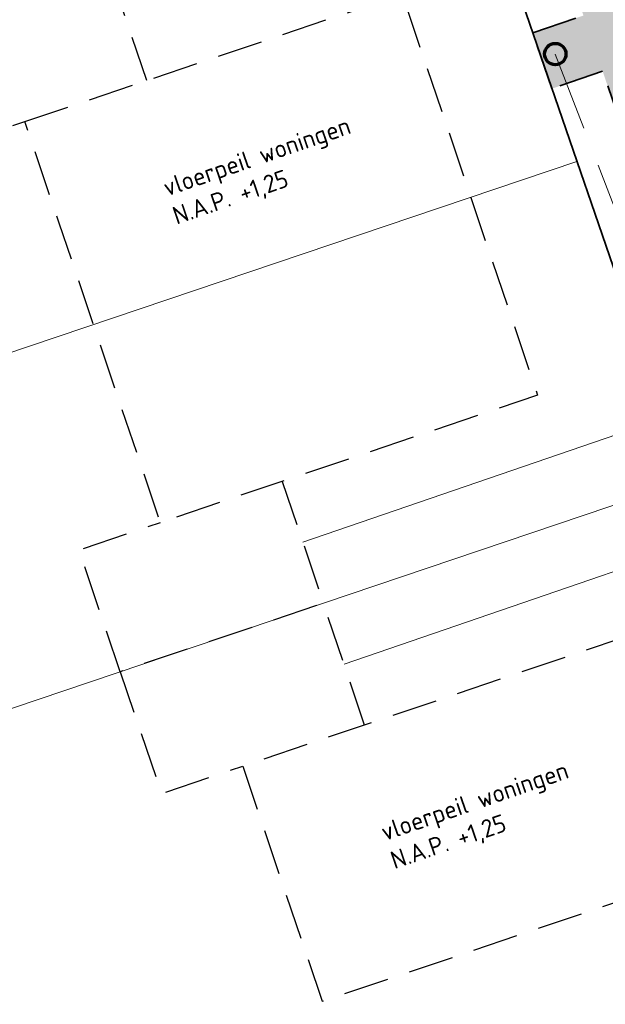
# Model space of a CAD drawing. Header units: metres. Extents: x 264779 to 275389, y 575281 to 580396.
# Tile 94 of 174: x 265376 to 265392, y 576934 to 576962. Entities that reach past the tile are written whole.
import ezdxf

# ---------------------------------------------------------------- set-up
doc = ezdxf.new("R2010")
doc.units = ezdxf.units.M
doc.linetypes.add('DASHED', pattern=[19.05, 12.7, -6.35])
doc.linetypes.add('XX-HIDDEN2', pattern=[3.335, 2.225, -1.11])
for name, color, linetype, lineweight in [('B-XX-AL-DETAIL1-G', 252, 'XX-HIDDEN2', 18), ('N-WE-GW-BERM-G', 90, 'Continuous', 35), ('N-WE-KL-TRACE-A', 7, 'Continuous', 25), ('N-WE-KL-TRACE-G', 7, 'DASHED', 35), ('N-XX-AL-HOOGTELABEL-T25', 7, 'Continuous', 25), ('T-WE-GR-TOEKOMSTIG-G', 3, 'DASHED', 25)]:
    doc.layers.add(name, color=color, linetype=linetype, lineweight=lineweight)
doc.layers.add('N-BH-KG-GRENS_PERCEEL-G', color=160, linetype='KG-PERCEEL', lineweight=18, true_color=0x003fff)
doc.layers.add('N-GV-GR-GRAS_BERMKRUIDENMENGSEL-A', color=7, linetype='Continuous', lineweight=18, true_color=0x00a500)
doc.layers.add('X-XX-AL-HULPLAAG-G', color=6, linetype='Continuous', lineweight=18, plot=False)
doc.layers.add('X-XX-AL-T70-250', color=210, linetype='Continuous', lineweight=70, plot=False)
doc.styles.add('NLCS-ISO-ANNOTATIVE-T25', font='NLCS-ISO.ttf', dxfattribs={"height": 2.5})
doc.styles.get("Standard").update_dxf_attribs({"font": 'arial.ttf'})
doc.linetypes.add('KG-PERCEEL', pattern='A,2.75,-1,["P",Standard,S=0.9,R=0,X=-0.5,Y=-0.45],-1,2.75,-1,[5,NLCS.shx,S=0.375,R=0,X=0,Y=0],-1', length=9.5)

msp = doc.modelspace()

# ---------------------------------------------------------------- hatches: boundary and pattern name
at = {"layer": 'N-GV-GR-GRAS_BERMKRUIDENMENGSEL-A'}
h = msp.add_hatch(dxfattribs=at)
h.set_pattern_fill('AGR-KRUIDEN', color=256, scale=0.5625, pattern_type=2)
h.set_pattern_definition([(109.0885258, (229914.3934, 679545.4676), (-1.011904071, 0.491604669), [0.2109375, -1.380052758]), (64.0885258, (229914.3934, 679545.4676), (-1.011904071, 0.491604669), [0.2109375, -0.9140625]), (154.0885258, (229914.3934, 679545.4676), (-0.491604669, -1.011904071), [0.2109375, -0.9140625])])
h.paths.add_polyline_path([(265393.68, 576965.717), (265394.654, 576962.88), (265390.133, 576961.328), (265389.159, 576964.165)])
at = {"layer": 'N-WE-KL-TRACE-A'}
h = msp.add_hatch(dxfattribs=at)
h.set_pattern_fill('DOTS', color=256, scale=0.5, angle=-0.069)
h.set_pattern_definition([(19.019479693, (53607.36198, 115305.85214), (0.02330677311, 0.175950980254), [0, -0.15875])])
h.paths.add_polyline_path([(265327.755, 576975.274), (265328.284, 576973.732), (265330.649, 576974.544), (265330.811, 576974.071), (265328.447, 576973.259), (265331.026, 576965.75), (265333.39, 576966.562), (265333.553, 576966.089), (265330.715, 576965.115), (265327.282, 576975.112), (265302.25, 576966.515), (265296.331, 576983.937), (265248.543, 576967.444), (265253.844, 576952.084), (265253.371, 576951.921), (265248.07, 576967.281), (265234.364, 576962.551), (265234.2, 576963.023), (265259.96, 576971.913), (265257.072, 576980.279), (265257.545, 576980.442), (265260.432, 576972.076), (265286.9, 576981.211), (265284.013, 576989.577), (265284.486, 576989.74), (265287.373, 576981.374), (265296.17, 576984.41), (265285.353, 577016.246), (265286.915, 577016.777), (265303.28, 576968.613), (265380.151, 576995.012), (265363.785, 577042.669), (265365.346, 577043.205), (265374.891, 577015.41), (265455.352, 577043.041), (265455.888, 577041.481), (265375.427, 577013.849), (265382.777, 576992.446), (265464.49, 577020.508), (265464.652, 577020.035), (265462.288, 577019.223), (265464.867, 577011.713), (265467.231, 577012.525), (265467.393, 577012.052), (265464.556, 577011.078), (265461.815, 577019.06), (265382.94, 576991.973), (265393.03, 576962.587), (265427.338, 576974.369), (265424.627, 576982.267), (265426.188, 576982.803), (265428.899, 576974.905), (265473.51, 576990.225), (265474.05, 576988.666), (265393.566, 576961.027), (265400.927, 576939.596), (265399.367, 576939.06), (265392.005, 576960.491), (265390.587, 576960.004), (265390.051, 576961.564), (265391.47, 576962.051), (265380.687, 576993.452), (265356.28, 576985.07), (265359.713, 576975.073), (265356.876, 576974.099), (265356.713, 576974.571), (265359.078, 576975.383), (265356.499, 576982.893), (265354.134, 576982.081), (265353.972, 576982.554), (265356.336, 576983.366), (265355.807, 576984.907)])

# ---------------------------------------------------------------- linework, layer by layer
at = {"layer": 'B-XX-AL-DETAIL1-G', "elevation": 0.676, "flags": 128}
msp.add_lwpolyline([(265390.68, 576960.971), (265396.014, 576947.123), (265401.485, 576932.567), (265407.673, 576913.01), (265415.262, 576891.851)], dxfattribs=at)
at = {"layer": 'N-BH-KG-GRENS_PERCEEL-G'}
for points in [[(265391.288, 576957.966), (265388.17, 576967.045), (265359.882, 576957.493), (265362.057, 576951.151), (265362.997, 576948.414)], [(265366.066, 576939.475), (265362.997, 576948.414), (265391.288, 576957.966), (265394.357, 576949.029)], [(265394.357, 576949.029), (265366.066, 576939.475), (265372.042, 576922.074), (265400.284, 576931.77)]]:
    msp.add_lwpolyline(points, close=True, dxfattribs=at)
at = {"layer": 'N-WE-GW-BERM-G', "flags": 128}
msp.add_lwpolyline([(265358.372, 576971.145), (265383.767, 576979.866), (265399.31, 576934.608)], dxfattribs=at)
at = {"layer": 'N-WE-KL-TRACE-G', "ltscale": 0.1}
msp.add_lwpolyline([(265474.05, 576988.666), (265393.566, 576961.027), (265400.927, 576939.596), (265399.367, 576939.06), (265392.005, 576960.491), (265390.587, 576960.004), (265390.051, 576961.564), (265391.47, 576962.051)], dxfattribs=at)
at = {"layer": 'T-WE-GR-TOEKOMSTIG-G', "ltscale": 0.1, "flags": 128}
for points in [[(265379.252, 576960.234), (265378.1, 576963.645), (265372.416, 576961.725), (265373.567, 576958.315), (265375.841, 576959.082)], [(265383.043, 576949.007), (265384.195, 576945.596), (265378.51, 576943.677), (265377.358, 576947.087), (265379.632, 576947.855)], [(265385.347, 576942.185), (265384.195, 576945.596), (265378.51, 576943.677), (265379.662, 576940.266), (265381.936, 576941.034)]]:
    msp.add_lwpolyline(points, dxfattribs=at)
for points in [[(265375.841, 576959.082), (265386.396, 576962.646), (265387.356, 576959.804), (265388.315, 576956.962), (265390.187, 576951.419), (265384.91, 576949.637), (265379.632, 576947.855), (265377.761, 576953.398), (265376.801, 576956.24)], [(265381.936, 576941.034), (265383.047, 576937.741), (265384.159, 576934.449), (265394.714, 576938.013), (265393.602, 576941.305), (265392.49, 576944.597)]]:
    msp.add_lwpolyline(points, close=True, dxfattribs=at)
at = {"layer": 'X-XX-AL-HULPLAAG-G', "flags": 128}
for points in [[(265383.619, 576947.301), (265398.276, 576952.335)], [(265384.771, 576943.891), (265399.445, 576948.93)]]:
    msp.add_lwpolyline(points, dxfattribs=at)
at = {"layer": 'X-XX-AL-T70-250'}
msp.add_circle((265390.68, 576960.971, 0.676), 0.3, dxfattribs=at)

# ---------------------------------------------------------------- next in the draw order: texts
at = {"layer": 'N-XX-AL-HOOGTELABEL-T25', "char_height": 0.5, "attachment_point": 1, "rotation": 18.9534, "style": 'NLCS-ISO-ANNOTATIVE-T25', "bg_fill": 3, "box_fill_scale": 1.15, "bg_fill_color": 256, "bg_fill_transparency": 0}
for insert in [(265379.653, 576957.451), (265385.748, 576939.402)]:
    msp.add_mtext_dynamic_manual_height_columns('\\pxt6;vloerpeil woningen\\P\\pt11;N.A.P. +1,25', width=5.555, gutter_width=9, heights=[0], dxfattribs=dict(at, insert=insert))

doc.saveas('drawing.dxf')
